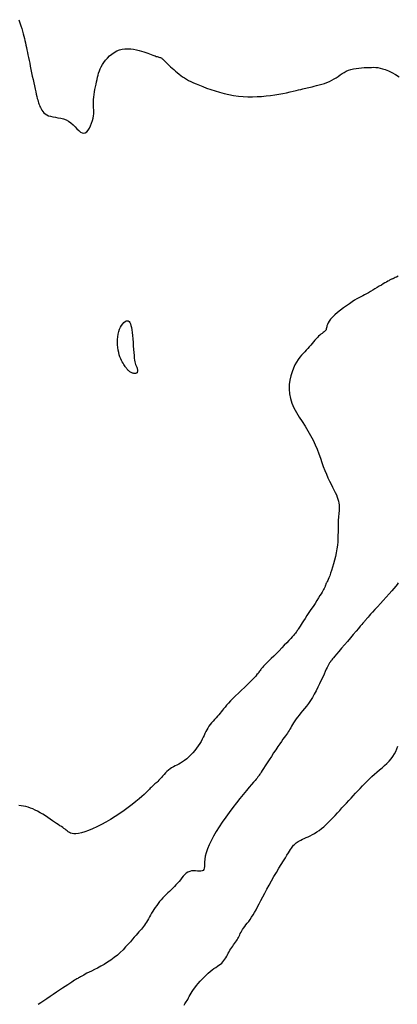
# Model space of a CAD drawing. Header units: millimetres. Extents: x 32690613 to 32693367, y 5343692 to 5344708.
# Tile 160 of 256: x 32692204 to 32692214, y 5344271 to 5344297. Entities that reach past the tile are written whole.
import ezdxf

# ---------------------------------------------------------------- set-up
doc = ezdxf.new("R2010")
doc.units = ezdxf.units.MM
doc.header["$LTSCALE"] = 20
for name, color, linetype in [('02-DGM_HL_493.50', 112, 'Continuous'), ('02-DGM_HL_494.00', 122, 'Continuous'), ('02-DGM_HL_494.50', 132, 'Continuous')]:
    doc.layers.add(name, color=color, linetype=linetype)

msp = doc.modelspace()

# ---------------------------------------------------------------- linework, layer by layer
at = {"layer": '02-DGM_HL_493.50', "elevation": 493.5, "flags": 128}
msp.add_lwpolyline([(32692203.72, 5344296.818), (32692203.748, 5344296.738), (32692203.774, 5344296.66), (32692203.799, 5344296.585), (32692203.82, 5344296.514), (32692203.839, 5344296.448), (32692203.856, 5344296.384), (32692203.871, 5344296.323), (32692203.885, 5344296.264), (32692203.898, 5344296.204), (32692203.911, 5344296.144), (32692203.923, 5344296.083), (32692203.937, 5344296.02), (32692203.95, 5344295.955), (32692203.964, 5344295.886), (32692203.979, 5344295.816), (32692203.994, 5344295.742), (32692204.01, 5344295.665), (32692204.027, 5344295.585), (32692204.044, 5344295.502), (32692204.062, 5344295.415), (32692204.08, 5344295.327), (32692204.099, 5344295.238), (32692204.117, 5344295.15), (32692204.135, 5344295.066), (32692204.152, 5344294.985), (32692204.169, 5344294.911), (32692204.184, 5344294.845), (32692204.198, 5344294.787), (32692204.21, 5344294.738), (32692204.222, 5344294.695), (32692204.233, 5344294.656), (32692204.244, 5344294.622), (32692204.255, 5344294.59), (32692204.267, 5344294.558), (32692204.281, 5344294.526), (32692204.295, 5344294.493), (32692204.312, 5344294.458), (32692204.332, 5344294.423), (32692204.356, 5344294.389), (32692204.384, 5344294.356), (32692204.418, 5344294.327), (32692204.459, 5344294.301), (32692204.506, 5344294.279), (32692204.561, 5344294.263), (32692204.623, 5344294.25), (32692204.689, 5344294.239), (32692204.758, 5344294.227), (32692204.829, 5344294.212), (32692204.901, 5344294.193), (32692204.97, 5344294.167), (32692205.036, 5344294.133), (32692205.098, 5344294.089), (32692205.155, 5344294.039), (32692205.209, 5344293.986), (32692205.259, 5344293.933), (32692205.307, 5344293.886), (32692205.352, 5344293.848), (32692205.396, 5344293.823), (32692205.438, 5344293.815), (32692205.479, 5344293.827), (32692205.518, 5344293.856), (32692205.556, 5344293.899), (32692205.59, 5344293.953), (32692205.621, 5344294.015), (32692205.648, 5344294.082), (32692205.67, 5344294.149), (32692205.686, 5344294.214), (32692205.696, 5344294.275), (32692205.702, 5344294.331), (32692205.703, 5344294.384), (32692205.702, 5344294.436), (32692205.699, 5344294.487), (32692205.696, 5344294.538), (32692205.694, 5344294.592), (32692205.694, 5344294.648), (32692205.698, 5344294.709), (32692205.704, 5344294.772), (32692205.713, 5344294.839), (32692205.724, 5344294.907), (32692205.736, 5344294.975), (32692205.75, 5344295.043), (32692205.763, 5344295.11), (32692205.777, 5344295.174), (32692205.79, 5344295.236), (32692205.803, 5344295.295), (32692205.817, 5344295.352), (32692205.833, 5344295.408), (32692205.852, 5344295.463), (32692205.875, 5344295.518), (32692205.902, 5344295.574), (32692205.934, 5344295.631), (32692205.972, 5344295.689), (32692206.016, 5344295.747), (32692206.066, 5344295.805), (32692206.12, 5344295.86), (32692206.179, 5344295.91), (32692206.243, 5344295.955), (32692206.31, 5344295.992), (32692206.38, 5344296.02), (32692206.454, 5344296.039), (32692206.529, 5344296.049), (32692206.605, 5344296.051), (32692206.681, 5344296.046), (32692206.757, 5344296.036), (32692206.83, 5344296.022), (32692206.9, 5344296.006), (32692206.965, 5344295.988), (32692207.026, 5344295.969), (32692207.082, 5344295.951), (32692207.133, 5344295.933), (32692207.179, 5344295.916), (32692207.222, 5344295.899), (32692207.261, 5344295.884), (32692207.296, 5344295.871), (32692207.328, 5344295.859), (32692207.356, 5344295.849), (32692207.382, 5344295.841), (32692207.406, 5344295.834), (32692207.427, 5344295.828), (32692207.447, 5344295.821), (32692207.465, 5344295.815), (32692207.482, 5344295.807), (32692207.499, 5344295.798), (32692207.515, 5344295.787), (32692207.531, 5344295.774), (32692207.547, 5344295.759), (32692207.565, 5344295.742), (32692207.585, 5344295.721), (32692207.608, 5344295.698), (32692207.633, 5344295.672), (32692207.663, 5344295.643), (32692207.696, 5344295.61), (32692207.733, 5344295.574), (32692207.774, 5344295.537), (32692207.817, 5344295.498), (32692207.862, 5344295.459), (32692207.909, 5344295.42), (32692207.957, 5344295.381), (32692208.005, 5344295.345), (32692208.053, 5344295.31), (32692208.103, 5344295.277), (32692208.155, 5344295.245), (32692208.211, 5344295.214), (32692208.271, 5344295.183), (32692208.338, 5344295.152), (32692208.412, 5344295.119), (32692208.495, 5344295.084), (32692208.587, 5344295.048), (32692208.688, 5344295.01), (32692208.796, 5344294.971), (32692208.91, 5344294.934), (32692209.029, 5344294.899), (32692209.151, 5344294.867), (32692209.276, 5344294.838), (32692209.402, 5344294.815), (32692209.527, 5344294.798), (32692209.653, 5344294.787), (32692209.777, 5344294.781), (32692209.9, 5344294.78), (32692210.022, 5344294.783), (32692210.142, 5344294.79), (32692210.259, 5344294.801), (32692210.375, 5344294.814), (32692210.487, 5344294.83), (32692210.596, 5344294.848), (32692210.701, 5344294.867), (32692210.799, 5344294.887), (32692210.892, 5344294.907), (32692210.976, 5344294.926), (32692211.053, 5344294.944), (32692211.12, 5344294.96), (32692211.177, 5344294.974), (32692211.226, 5344294.986), (32692211.269, 5344294.996), (32692211.309, 5344295.006), (32692211.347, 5344295.015), (32692211.387, 5344295.025), (32692211.429, 5344295.035), (32692211.478, 5344295.047), (32692211.533, 5344295.06), (32692211.594, 5344295.075), (32692211.66, 5344295.093), (32692211.729, 5344295.113), (32692211.799, 5344295.135), (32692211.868, 5344295.16), (32692211.935, 5344295.187), (32692211.999, 5344295.217), (32692212.058, 5344295.25), (32692212.113, 5344295.285), (32692212.165, 5344295.32), (32692212.216, 5344295.356), (32692212.267, 5344295.391), (32692212.319, 5344295.423), (32692212.375, 5344295.453), (32692212.434, 5344295.479), (32692212.498, 5344295.499), (32692212.566, 5344295.516), (32692212.637, 5344295.529), (32692212.709, 5344295.538), (32692212.782, 5344295.545), (32692212.853, 5344295.55), (32692212.922, 5344295.553), (32692212.987, 5344295.556), (32692213.047, 5344295.558), (32692213.104, 5344295.559), (32692213.16, 5344295.557), (32692213.216, 5344295.551), (32692213.276, 5344295.54), (32692213.34, 5344295.523), (32692213.411, 5344295.498), (32692213.491, 5344295.464), (32692213.58, 5344295.421), (32692213.678, 5344295.368), (32692213.779, 5344295.307)], dxfattribs=at)
msp.add_lwpolyline([(32692206.72, 5344288.543), (32692206.729, 5344288.462), (32692206.736, 5344288.374), (32692206.743, 5344288.283), (32692206.749, 5344288.191), (32692206.755, 5344288.1), (32692206.761, 5344288.015), (32692206.768, 5344287.936), (32692206.774, 5344287.868), (32692206.782, 5344287.812), (32692206.79, 5344287.767), (32692206.798, 5344287.731), (32692206.807, 5344287.702), (32692206.816, 5344287.679), (32692206.824, 5344287.66), (32692206.832, 5344287.642), (32692206.84, 5344287.625), (32692206.847, 5344287.606), (32692206.853, 5344287.587), (32692206.858, 5344287.566), (32692206.861, 5344287.546), (32692206.862, 5344287.527), (32692206.86, 5344287.51), (32692206.855, 5344287.495), (32692206.847, 5344287.482), (32692206.835, 5344287.473), (32692206.821, 5344287.467), (32692206.803, 5344287.464), (32692206.784, 5344287.464), (32692206.765, 5344287.465), (32692206.745, 5344287.469), (32692206.725, 5344287.474), (32692206.707, 5344287.481), (32692206.69, 5344287.488), (32692206.675, 5344287.496), (32692206.661, 5344287.505), (32692206.649, 5344287.515), (32692206.638, 5344287.525), (32692206.627, 5344287.535), (32692206.617, 5344287.545), (32692206.608, 5344287.555), (32692206.599, 5344287.565), (32692206.589, 5344287.575), (32692206.58, 5344287.587), (32692206.569, 5344287.599), (32692206.558, 5344287.614), (32692206.545, 5344287.63), (32692206.531, 5344287.65), (32692206.515, 5344287.673), (32692206.497, 5344287.7), (32692206.477, 5344287.731), (32692206.457, 5344287.767), (32692206.436, 5344287.806), (32692206.416, 5344287.851), (32692206.397, 5344287.9), (32692206.379, 5344287.954), (32692206.363, 5344288.014), (32692206.35, 5344288.078), (32692206.341, 5344288.147), (32692206.334, 5344288.218), (32692206.332, 5344288.29), (32692206.333, 5344288.363), (32692206.339, 5344288.435), (32692206.35, 5344288.504), (32692206.365, 5344288.57), (32692206.386, 5344288.63), (32692206.412, 5344288.685), (32692206.44, 5344288.734), (32692206.471, 5344288.775), (32692206.502, 5344288.809), (32692206.534, 5344288.834), (32692206.564, 5344288.85), (32692206.592, 5344288.857), (32692206.617, 5344288.852), (32692206.638, 5344288.838), (32692206.657, 5344288.813), (32692206.674, 5344288.778), (32692206.688, 5344288.734), (32692206.7, 5344288.68), (32692206.711, 5344288.616)], close=True, dxfattribs=at)
at = {"layer": '02-DGM_HL_494.00', "elevation": 494, "flags": 128}
msp.add_lwpolyline([(32692213.754, 5344290.032), (32692213.71, 5344290.011), (32692213.675, 5344289.996), (32692213.649, 5344289.984), (32692213.628, 5344289.975), (32692213.612, 5344289.969), (32692213.599, 5344289.963), (32692213.587, 5344289.958), (32692213.574, 5344289.953), (32692213.559, 5344289.946), (32692213.543, 5344289.938), (32692213.523, 5344289.927), (32692213.5, 5344289.915), (32692213.473, 5344289.899), (32692213.44, 5344289.88), (32692213.401, 5344289.857), (32692213.357, 5344289.83), (32692213.307, 5344289.8), (32692213.252, 5344289.767), (32692213.196, 5344289.732), (32692213.137, 5344289.697), (32692213.079, 5344289.663), (32692213.021, 5344289.63), (32692212.966, 5344289.599), (32692212.914, 5344289.571), (32692212.864, 5344289.545), (32692212.815, 5344289.519), (32692212.766, 5344289.493), (32692212.714, 5344289.465), (32692212.659, 5344289.433), (32692212.6, 5344289.397), (32692212.534, 5344289.355), (32692212.461, 5344289.307), (32692212.384, 5344289.252), (32692212.304, 5344289.194), (32692212.225, 5344289.133), (32692212.148, 5344289.071), (32692212.078, 5344289.01), (32692212.016, 5344288.951), (32692211.964, 5344288.896), (32692211.926, 5344288.846), (32692211.899, 5344288.801), (32692211.881, 5344288.761), (32692211.869, 5344288.725), (32692211.862, 5344288.693), (32692211.857, 5344288.665), (32692211.851, 5344288.64), (32692211.843, 5344288.617), (32692211.83, 5344288.597), (32692211.812, 5344288.578), (32692211.791, 5344288.56), (32692211.766, 5344288.542), (32692211.739, 5344288.522), (32692211.709, 5344288.501), (32692211.678, 5344288.477), (32692211.646, 5344288.448), (32692211.614, 5344288.416), (32692211.58, 5344288.38), (32692211.547, 5344288.34), (32692211.512, 5344288.298), (32692211.477, 5344288.254), (32692211.44, 5344288.21), (32692211.402, 5344288.166), (32692211.363, 5344288.122), (32692211.322, 5344288.079), (32692211.28, 5344288.036), (32692211.238, 5344287.991), (32692211.194, 5344287.943), (32692211.151, 5344287.891), (32692211.107, 5344287.831), (32692211.065, 5344287.764), (32692211.023, 5344287.687), (32692210.982, 5344287.6), (32692210.945, 5344287.503), (32692210.912, 5344287.398), (32692210.888, 5344287.286), (32692210.872, 5344287.169), (32692210.867, 5344287.048), (32692210.876, 5344286.925), (32692210.9, 5344286.801), (32692210.941, 5344286.678), (32692210.995, 5344286.555), (32692211.06, 5344286.432), (32692211.133, 5344286.31), (32692211.21, 5344286.188), (32692211.289, 5344286.066), (32692211.365, 5344285.944), (32692211.436, 5344285.821), (32692211.5, 5344285.699), (32692211.556, 5344285.577), (32692211.606, 5344285.456), (32692211.651, 5344285.337), (32692211.693, 5344285.22), (32692211.733, 5344285.107), (32692211.772, 5344284.998), (32692211.812, 5344284.894), (32692211.853, 5344284.796), (32692211.895, 5344284.703), (32692211.937, 5344284.615), (32692211.978, 5344284.532), (32692212.018, 5344284.455), (32692212.054, 5344284.382), (32692212.087, 5344284.313), (32692212.116, 5344284.25), (32692212.14, 5344284.19), (32692212.158, 5344284.135), (32692212.172, 5344284.083), (32692212.183, 5344284.034), (32692212.189, 5344283.987), (32692212.193, 5344283.943), (32692212.194, 5344283.9), (32692212.193, 5344283.859), (32692212.19, 5344283.818), (32692212.186, 5344283.778), (32692212.182, 5344283.736), (32692212.176, 5344283.693), (32692212.171, 5344283.646), (32692212.166, 5344283.597), (32692212.163, 5344283.542), (32692212.16, 5344283.483), (32692212.16, 5344283.417), (32692212.16, 5344283.346), (32692212.16, 5344283.269), (32692212.159, 5344283.187), (32692212.157, 5344283.101), (32692212.153, 5344283.011), (32692212.145, 5344282.917), (32692212.132, 5344282.82), (32692212.115, 5344282.721), (32692212.094, 5344282.621), (32692212.07, 5344282.523), (32692212.043, 5344282.427), (32692212.016, 5344282.336), (32692211.989, 5344282.252), (32692211.964, 5344282.177), (32692211.94, 5344282.112), (32692211.92, 5344282.059), (32692211.903, 5344282.017), (32692211.888, 5344281.984), (32692211.876, 5344281.959), (32692211.866, 5344281.94), (32692211.858, 5344281.926), (32692211.851, 5344281.915), (32692211.846, 5344281.906), (32692211.842, 5344281.897), (32692211.838, 5344281.887), (32692211.834, 5344281.877), (32692211.831, 5344281.867), (32692211.827, 5344281.855), (32692211.823, 5344281.842), (32692211.817, 5344281.828), (32692211.81, 5344281.811), (32692211.802, 5344281.793), (32692211.792, 5344281.771), (32692211.778, 5344281.746), (32692211.762, 5344281.716), (32692211.74, 5344281.679), (32692211.714, 5344281.636), (32692211.683, 5344281.586), (32692211.645, 5344281.526), (32692211.601, 5344281.458), (32692211.552, 5344281.382), (32692211.5, 5344281.302), (32692211.446, 5344281.219), (32692211.392, 5344281.138), (32692211.34, 5344281.059), (32692211.292, 5344280.986), (32692211.25, 5344280.921), (32692211.214, 5344280.866), (32692211.184, 5344280.82), (32692211.16, 5344280.782), (32692211.14, 5344280.751), (32692211.124, 5344280.725), (32692211.109, 5344280.702), (32692211.096, 5344280.682), (32692211.083, 5344280.662), (32692211.069, 5344280.642), (32692211.054, 5344280.62), (32692211.035, 5344280.595), (32692211.013, 5344280.567), (32692210.986, 5344280.535), (32692210.952, 5344280.497), (32692210.912, 5344280.452), (32692210.863, 5344280.4), (32692210.806, 5344280.34), (32692210.741, 5344280.274), (32692210.672, 5344280.204), (32692210.601, 5344280.131), (32692210.53, 5344280.06), (32692210.461, 5344279.99), (32692210.397, 5344279.926), (32692210.34, 5344279.869), (32692210.291, 5344279.82), (32692210.251, 5344279.78), (32692210.218, 5344279.746), (32692210.191, 5344279.717), (32692210.169, 5344279.693), (32692210.15, 5344279.671), (32692210.133, 5344279.651), (32692210.118, 5344279.631), (32692210.103, 5344279.61), (32692210.087, 5344279.587), (32692210.068, 5344279.561), (32692210.046, 5344279.531), (32692210.018, 5344279.497), (32692209.984, 5344279.458), (32692209.942, 5344279.412), (32692209.891, 5344279.358), (32692209.829, 5344279.298), (32692209.76, 5344279.23), (32692209.686, 5344279.159), (32692209.608, 5344279.085), (32692209.53, 5344279.011), (32692209.454, 5344278.937), (32692209.383, 5344278.867), (32692209.319, 5344278.802), (32692209.263, 5344278.743), (32692209.215, 5344278.69), (32692209.174, 5344278.641), (32692209.137, 5344278.597), (32692209.104, 5344278.555), (32692209.073, 5344278.515), (32692209.041, 5344278.475), (32692209.009, 5344278.436), (32692208.973, 5344278.395), (32692208.936, 5344278.353), (32692208.897, 5344278.31), (32692208.858, 5344278.267), (32692208.82, 5344278.222), (32692208.783, 5344278.177), (32692208.748, 5344278.131), (32692208.717, 5344278.084), (32692208.69, 5344278.037), (32692208.665, 5344277.99), (32692208.642, 5344277.941), (32692208.619, 5344277.892), (32692208.595, 5344277.841), (32692208.57, 5344277.788), (32692208.54, 5344277.733), (32692208.507, 5344277.675), (32692208.468, 5344277.616), (32692208.423, 5344277.554), (32692208.375, 5344277.493), (32692208.324, 5344277.433), (32692208.27, 5344277.375), (32692208.216, 5344277.321), (32692208.161, 5344277.271), (32692208.106, 5344277.227), (32692208.053, 5344277.19), (32692208.001, 5344277.159), (32692207.95, 5344277.132), (32692207.901, 5344277.107), (32692207.854, 5344277.084), (32692207.808, 5344277.061), (32692207.763, 5344277.035), (32692207.72, 5344277.006), (32692207.678, 5344276.973), (32692207.638, 5344276.937), (32692207.599, 5344276.897), (32692207.561, 5344276.857), (32692207.525, 5344276.816), (32692207.491, 5344276.777), (32692207.458, 5344276.739), (32692207.427, 5344276.705), (32692207.398, 5344276.675), (32692207.37, 5344276.648), (32692207.344, 5344276.625), (32692207.319, 5344276.605), (32692207.296, 5344276.586), (32692207.274, 5344276.568), (32692207.254, 5344276.551), (32692207.235, 5344276.533), (32692207.218, 5344276.515), (32692207.199, 5344276.495), (32692207.179, 5344276.471), (32692207.154, 5344276.444), (32692207.123, 5344276.412), (32692207.084, 5344276.373), (32692207.035, 5344276.327), (32692206.975, 5344276.273), (32692206.901, 5344276.211), (32692206.816, 5344276.14), (32692206.72, 5344276.064), (32692206.616, 5344275.985), (32692206.505, 5344275.903), (32692206.389, 5344275.822), (32692206.269, 5344275.742), (32692206.147, 5344275.666), (32692206.025, 5344275.595), (32692205.904, 5344275.53), (32692205.787, 5344275.472), (32692205.673, 5344275.42), (32692205.567, 5344275.377), (32692205.468, 5344275.341), (32692205.378, 5344275.314), (32692205.3, 5344275.296), (32692205.233, 5344275.287), (32692205.178, 5344275.287), (32692205.131, 5344275.294), (32692205.092, 5344275.306), (32692205.059, 5344275.323), (32692205.029, 5344275.343), (32692205.002, 5344275.365), (32692204.974, 5344275.387), (32692204.946, 5344275.409), (32692204.915, 5344275.431), (32692204.883, 5344275.454), (32692204.847, 5344275.478), (32692204.808, 5344275.503), (32692204.766, 5344275.531), (32692204.719, 5344275.561), (32692204.668, 5344275.595), (32692204.612, 5344275.633), (32692204.552, 5344275.674), (32692204.489, 5344275.717), (32692204.424, 5344275.761), (32692204.356, 5344275.803), (32692204.289, 5344275.844), (32692204.221, 5344275.883), (32692204.155, 5344275.917), (32692204.091, 5344275.946), (32692204.028, 5344275.97), (32692203.966, 5344275.99), (32692203.905, 5344276.007), (32692203.845, 5344276.02), (32692203.784, 5344276.031), (32692203.723, 5344276.04)], dxfattribs=at)
at = {"layer": '02-DGM_HL_494.50', "elevation": 494.5, "flags": 128}
for points in [[(32692213.748, 5344281.926), (32692213.721, 5344281.884), (32692213.685, 5344281.836), (32692213.638, 5344281.779), (32692213.579, 5344281.71), (32692213.51, 5344281.632), (32692213.435, 5344281.548), (32692213.357, 5344281.462), (32692213.279, 5344281.375), (32692213.203, 5344281.292), (32692213.133, 5344281.216), (32692213.072, 5344281.149), (32692213.023, 5344281.094), (32692212.984, 5344281.05), (32692212.954, 5344281.016), (32692212.931, 5344280.99), (32692212.915, 5344280.971), (32692212.903, 5344280.956), (32692212.894, 5344280.945), (32692212.887, 5344280.936), (32692212.88, 5344280.927), (32692212.871, 5344280.917), (32692212.858, 5344280.903), (32692212.842, 5344280.883), (32692212.819, 5344280.857), (32692212.788, 5344280.822), (32692212.749, 5344280.776), (32692212.698, 5344280.717), (32692212.636, 5344280.645), (32692212.565, 5344280.561), (32692212.488, 5344280.471), (32692212.409, 5344280.377), (32692212.329, 5344280.284), (32692212.253, 5344280.194), (32692212.184, 5344280.113), (32692212.124, 5344280.042), (32692212.077, 5344279.986), (32692212.041, 5344279.943), (32692212.014, 5344279.911), (32692211.996, 5344279.888), (32692211.984, 5344279.874), (32692211.977, 5344279.864), (32692211.973, 5344279.859), (32692211.971, 5344279.856), (32692211.97, 5344279.853), (32692211.968, 5344279.851), (32692211.966, 5344279.847), (32692211.963, 5344279.844), (32692211.96, 5344279.839), (32692211.956, 5344279.834), (32692211.951, 5344279.827), (32692211.945, 5344279.818), (32692211.938, 5344279.808), (32692211.93, 5344279.795), (32692211.919, 5344279.778), (32692211.906, 5344279.755), (32692211.89, 5344279.725), (32692211.871, 5344279.687), (32692211.848, 5344279.639), (32692211.821, 5344279.581), (32692211.79, 5344279.512), (32692211.755, 5344279.433), (32692211.716, 5344279.347), (32692211.674, 5344279.256), (32692211.629, 5344279.163), (32692211.582, 5344279.069), (32692211.533, 5344278.978), (32692211.482, 5344278.891), (32692211.43, 5344278.81), (32692211.378, 5344278.735), (32692211.325, 5344278.666), (32692211.274, 5344278.601), (32692211.224, 5344278.541), (32692211.176, 5344278.483), (32692211.131, 5344278.429), (32692211.09, 5344278.376), (32692211.053, 5344278.325), (32692211.019, 5344278.275), (32692210.988, 5344278.227), (32692210.961, 5344278.181), (32692210.935, 5344278.137), (32692210.911, 5344278.094), (32692210.888, 5344278.055), (32692210.866, 5344278.017), (32692210.844, 5344277.982), (32692210.821, 5344277.948), (32692210.797, 5344277.913), (32692210.77, 5344277.876), (32692210.74, 5344277.835), (32692210.706, 5344277.788), (32692210.667, 5344277.733), (32692210.623, 5344277.669), (32692210.572, 5344277.595), (32692210.517, 5344277.512), (32692210.459, 5344277.425), (32692210.4, 5344277.336), (32692210.342, 5344277.247), (32692210.287, 5344277.163), (32692210.237, 5344277.086), (32692210.194, 5344277.019), (32692210.158, 5344276.964), (32692210.13, 5344276.92), (32692210.109, 5344276.886), (32692210.092, 5344276.861), (32692210.08, 5344276.842), (32692210.072, 5344276.829), (32692210.065, 5344276.819), (32692210.059, 5344276.81), (32692210.053, 5344276.803), (32692210.045, 5344276.794), (32692210.034, 5344276.781), (32692210.019, 5344276.762), (32692209.997, 5344276.737), (32692209.966, 5344276.701), (32692209.927, 5344276.654), (32692209.876, 5344276.594), (32692209.813, 5344276.519), (32692209.739, 5344276.431), (32692209.657, 5344276.331), (32692209.568, 5344276.221), (32692209.475, 5344276.104), (32692209.38, 5344275.981), (32692209.285, 5344275.854), (32692209.192, 5344275.726), (32692209.102, 5344275.597), (32692209.018, 5344275.47), (32692208.941, 5344275.345), (32692208.87, 5344275.223), (32692208.807, 5344275.106), (32692208.753, 5344274.993), (32692208.709, 5344274.887), (32692208.675, 5344274.788), (32692208.653, 5344274.698), (32692208.64, 5344274.616), (32692208.633, 5344274.542), (32692208.63, 5344274.478), (32692208.627, 5344274.424), (32692208.622, 5344274.379), (32692208.612, 5344274.345), (32692208.595, 5344274.321), (32692208.568, 5344274.307), (32692208.533, 5344274.301), (32692208.49, 5344274.301), (32692208.443, 5344274.304), (32692208.393, 5344274.307), (32692208.341, 5344274.308), (32692208.289, 5344274.305), (32692208.239, 5344274.293), (32692208.193, 5344274.273), (32692208.15, 5344274.244), (32692208.109, 5344274.208), (32692208.07, 5344274.167), (32692208.032, 5344274.122), (32692207.995, 5344274.074), (32692207.957, 5344274.026), (32692207.918, 5344273.979), (32692207.877, 5344273.934), (32692207.835, 5344273.891), (32692207.791, 5344273.849), (32692207.747, 5344273.807), (32692207.703, 5344273.766), (32692207.658, 5344273.725), (32692207.614, 5344273.682), (32692207.57, 5344273.638), (32692207.527, 5344273.592), (32692207.485, 5344273.544), (32692207.444, 5344273.494), (32692207.405, 5344273.444), (32692207.367, 5344273.393), (32692207.331, 5344273.341), (32692207.296, 5344273.29), (32692207.264, 5344273.239), (32692207.233, 5344273.188), (32692207.204, 5344273.138), (32692207.176, 5344273.09), (32692207.149, 5344273.043), (32692207.123, 5344272.998), (32692207.098, 5344272.954), (32692207.072, 5344272.913), (32692207.046, 5344272.874), (32692207.02, 5344272.838), (32692206.993, 5344272.803), (32692206.964, 5344272.768), (32692206.933, 5344272.733), (32692206.899, 5344272.695), (32692206.862, 5344272.654), (32692206.821, 5344272.608), (32692206.776, 5344272.556), (32692206.726, 5344272.498), (32692206.671, 5344272.434), (32692206.612, 5344272.366), (32692206.547, 5344272.295), (32692206.479, 5344272.223), (32692206.405, 5344272.151), (32692206.327, 5344272.081), (32692206.244, 5344272.013), (32692206.158, 5344271.949), (32692206.069, 5344271.89), (32692205.979, 5344271.835), (32692205.89, 5344271.784), (32692205.804, 5344271.738), (32692205.723, 5344271.696), (32692205.648, 5344271.659), (32692205.582, 5344271.626), (32692205.525, 5344271.598), (32692205.478, 5344271.574), (32692205.438, 5344271.553), (32692205.404, 5344271.535), (32692205.375, 5344271.518), (32692205.35, 5344271.504), (32692205.327, 5344271.49), (32692205.304, 5344271.477), (32692205.281, 5344271.463), (32692205.257, 5344271.449), (32692205.23, 5344271.432), (32692205.199, 5344271.413), (32692205.163, 5344271.39), (32692205.122, 5344271.364), (32692205.073, 5344271.333), (32692205.017, 5344271.296), (32692204.951, 5344271.253), (32692204.879, 5344271.205), (32692204.8, 5344271.152), (32692204.718, 5344271.097), (32692204.633, 5344271.041), (32692204.548, 5344270.984), (32692204.464, 5344270.927), (32692204.383, 5344270.873), (32692204.306, 5344270.821), (32692204.233, 5344270.772)], [(32692208.09, 5344270.759), (32692208.11, 5344270.788), (32692208.129, 5344270.817), (32692208.149, 5344270.846), (32692208.169, 5344270.877), (32692208.188, 5344270.91), (32692208.209, 5344270.946), (32692208.23, 5344270.985), (32692208.253, 5344271.026), (32692208.279, 5344271.07), (32692208.308, 5344271.117), (32692208.341, 5344271.166), (32692208.378, 5344271.218), (32692208.42, 5344271.273), (32692208.466, 5344271.33), (32692208.516, 5344271.387), (32692208.568, 5344271.444), (32692208.621, 5344271.5), (32692208.675, 5344271.553), (32692208.729, 5344271.602), (32692208.782, 5344271.647), (32692208.833, 5344271.687), (32692208.882, 5344271.722), (32692208.928, 5344271.753), (32692208.972, 5344271.783), (32692209.013, 5344271.811), (32692209.051, 5344271.839), (32692209.086, 5344271.868), (32692209.118, 5344271.899), (32692209.146, 5344271.933), (32692209.172, 5344271.969), (32692209.195, 5344272.008), (32692209.217, 5344272.048), (32692209.238, 5344272.089), (32692209.259, 5344272.129), (32692209.28, 5344272.17), (32692209.302, 5344272.21), (32692209.326, 5344272.248), (32692209.351, 5344272.284), (32692209.377, 5344272.32), (32692209.402, 5344272.354), (32692209.428, 5344272.388), (32692209.452, 5344272.421), (32692209.475, 5344272.453), (32692209.496, 5344272.485), (32692209.514, 5344272.517), (32692209.531, 5344272.549), (32692209.547, 5344272.582), (32692209.562, 5344272.615), (32692209.578, 5344272.648), (32692209.596, 5344272.683), (32692209.615, 5344272.718), (32692209.638, 5344272.755), (32692209.665, 5344272.793), (32692209.694, 5344272.833), (32692209.727, 5344272.876), (32692209.762, 5344272.921), (32692209.799, 5344272.97), (32692209.837, 5344273.023), (32692209.876, 5344273.079), (32692209.915, 5344273.141), (32692209.954, 5344273.208), (32692209.994, 5344273.28), (32692210.035, 5344273.357), (32692210.077, 5344273.439), (32692210.122, 5344273.527), (32692210.17, 5344273.62), (32692210.222, 5344273.719), (32692210.278, 5344273.822), (32692210.338, 5344273.931), (32692210.402, 5344274.043), (32692210.468, 5344274.156), (32692210.534, 5344274.267), (32692210.599, 5344274.375), (32692210.66, 5344274.477), (32692210.717, 5344274.57), (32692210.768, 5344274.653), (32692210.811, 5344274.724), (32692210.848, 5344274.783), (32692210.879, 5344274.833), (32692210.905, 5344274.874), (32692210.928, 5344274.908), (32692210.949, 5344274.937), (32692210.969, 5344274.962), (32692210.988, 5344274.984), (32692211.009, 5344275.006), (32692211.031, 5344275.026), (32692211.055, 5344275.046), (32692211.082, 5344275.065), (32692211.111, 5344275.084), (32692211.144, 5344275.104), (32692211.18, 5344275.123), (32692211.221, 5344275.144), (32692211.266, 5344275.164), (32692211.316, 5344275.187), (32692211.368, 5344275.211), (32692211.424, 5344275.237), (32692211.482, 5344275.266), (32692211.541, 5344275.299), (32692211.602, 5344275.336), (32692211.662, 5344275.378), (32692211.723, 5344275.424), (32692211.784, 5344275.475), (32692211.844, 5344275.53), (32692211.904, 5344275.589), (32692211.964, 5344275.65), (32692212.025, 5344275.712), (32692212.085, 5344275.776), (32692212.145, 5344275.841), (32692212.205, 5344275.906), (32692212.265, 5344275.971), (32692212.325, 5344276.036), (32692212.385, 5344276.101), (32692212.445, 5344276.166), (32692212.505, 5344276.231), (32692212.565, 5344276.296), (32692212.625, 5344276.36), (32692212.685, 5344276.425), (32692212.745, 5344276.49), (32692212.806, 5344276.554), (32692212.867, 5344276.618), (32692212.929, 5344276.681), (32692212.992, 5344276.743), (32692213.056, 5344276.804), (32692213.122, 5344276.864), (32692213.189, 5344276.922), (32692213.257, 5344276.979), (32692213.324, 5344277.036), (32692213.389, 5344277.093), (32692213.452, 5344277.151), (32692213.511, 5344277.209), (32692213.565, 5344277.27), (32692213.612, 5344277.333), (32692213.653, 5344277.399), (32692213.688, 5344277.466), (32692213.718, 5344277.535), (32692213.745, 5344277.604)]]:
    msp.add_lwpolyline(points, dxfattribs=at)

doc.saveas('drawing.dxf')
